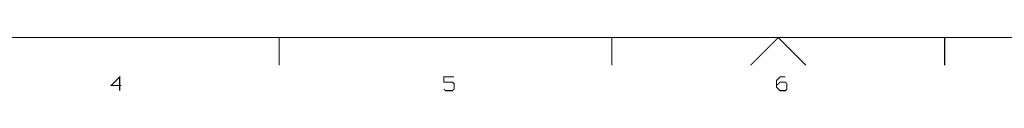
# Model space of a CAD drawing. Extents: x -14005 to 19505, y -9605 to 12407.
# Tile 2 of 7: x -3838 to 5038, y -9584 to -9093. Entities that reach past the tile are written whole.
import ezdxf

# ---------------------------------------------------------------- set-up
doc = ezdxf.new("R2010")
doc.units = 0
doc.layers.add('1', color=7, linetype='CONTINUOUS')

msp = doc.modelspace()

# ---------------------------------------------------------------- linework, layer by layer
at = {"layer": '1', "const_width": 10}
for points in [[(19000, -9100), (-13500, -9100)], [(-1500, -9350), (-1500, -9100)], [(1500, -9100), (1500, -9350)], [(2750, -9350), (3000, -9100), (3250, -9350)], [(4500, -9100), (4500, -9350)], [(-2937, -9579), (-2937, -9455), (-3015, -9533), (-2922, -9533)], [(-15, -9564), (1, -9579), (63, -9579), (78, -9564), (78, -9517), (63, -9502), (-15, -9502), (-15, -9455), (78, -9455)], [(3063, -9455), (3016, -9455), (2985, -9486), (2985, -9548), (3016, -9579), (3063, -9579), (3078, -9564), (3078, -9517), (3063, -9502), (3016, -9502), (2985, -9533)]]:
    msp.add_lwpolyline(points, dxfattribs=at)

doc.saveas('drawing.dxf')
